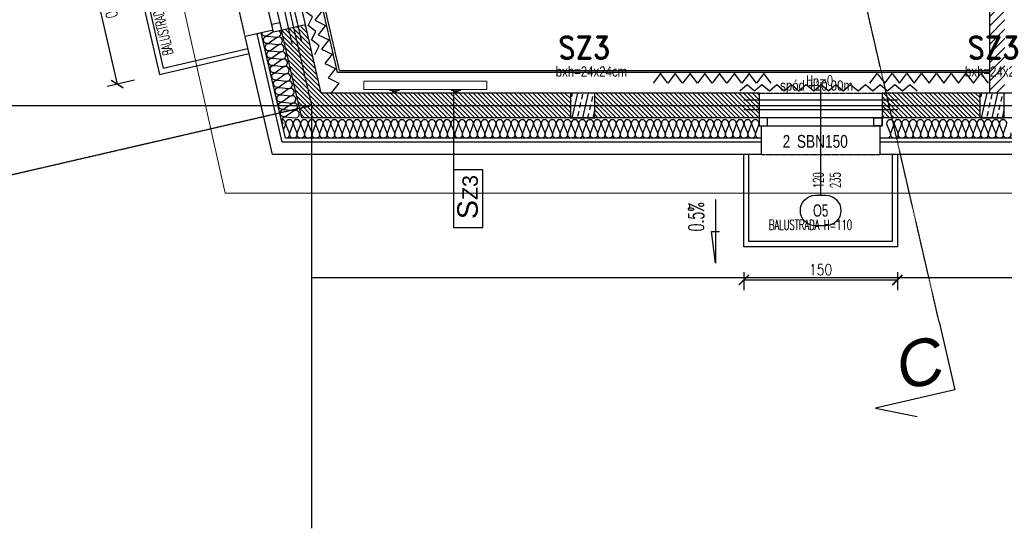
# Model space of a CAD drawing. Header units: millimetres. Extents: x 69081 to 158617, y -37521 to -9534.
# Tile 58 of 256: x 111153 to 112115, y -21687 to -21190. Entities that reach past the tile are written whole.
import ezdxf
from ezdxf.enums import TextEntityAlignment as Align

# ---------------------------------------------------------------- set-up
doc = ezdxf.new("R2010")
doc.units = ezdxf.units.MM
for name, pattern in [('DO', [0.8, 0.6, -0.1, 0, -0.1]), ('DP', [0.5, 0.3, -0.2]), ('KRESKOWA-SREDNIA', [0.2, 0.12, -0.08])]:
    doc.linetypes.add(name, pattern=pattern)
for name, color, linetype in [('0_oświetlenie', 7, 'Continuous'), ('A-----SZ', 8, 'Continuous'), ('A-BUD-MA-MATERIALY', 8, 'Continuous'), ('A-MEB', 8, 'Continuous'), ('A-OSI', 8, 'DO'), ('A-SCI', 7, 'Continuous'), ('AM DRZWI ZEWN', 1, 'Continuous'), ('BA_okn', 7, 'Continuous'), ('BA_okp', 2, 'Continuous'), ('BA_okw', 1, 'DP'), ('BA_sym', 7, 'Continuous'), ('BA_TXG', 3, 'Continuous'), ('BA_txs', 2, 'Continuous'), ('BA_WIC', 1, 'Continuous'), ('BI_szr', 8, 'Continuous'), ('BZ_sym', 7, 'Continuous'), ('BZ_WIC', 1, 'Continuous'), ('JS_OLKA KONSTR', 231, 'Continuous'), ('Nadproża', 5, 'DO'), ('R-----OP', 1, 'Continuous'), ('R-----WY', 1, 'Continuous'), ('słupy', 1, 'Continuous')]:
    doc.layers.add(name, color=color, linetype=linetype)
doc.layers.add('IS_Grzejnik', color=15, linetype='Continuous', lineweight=5)
doc.layers.add('OPIS', color=7, linetype='Continuous', lineweight=25)
doc.layers.get('R-----WY').off()
doc.styles.add('Arial', font='l_10646.ttf')
doc.styles.add('BIKTBG', font='romand.shx', dxfattribs={"width": 0.9})
doc.styles.add('BIKTS', font='bikromsw.shx', dxfattribs={"width": 0.85})
doc.styles.add('ROMANS', font='romans.shx', dxfattribs={"height": 1})
doc.styles.add('SŁAWKA', font='simplex.shx', dxfattribs={"height": 12.5})
doc.styles.add('WYM--ROMANSSHX-08', font='ROMANS.SHX', dxfattribs={"width": 0.8})
doc.dimstyles.new('ROMANSSHX-K5002508105012', dxfattribs={"dimscale": 50, "dimtxt": 0.22, "dimasz": 0.2, "dimexe": 0.2, "dimexo": 0.5, "dimgap": 0.09, "dimtad": 1, "dimdec": 3, "dimrnd": 0.5, "dimdsep": 46, "dimtxsty": 'WYM--ROMANSSHX-08', "dimblk1": 'ARCHTICK', "dimblk2": 'ARCHTICK', "dimsah": 1, "dimcen": 0.1, "dimclrd": 1, "dimclre": 1, "dimclrt": 2, "dimadec": 0, "dimazin": 0, "dimtfac": 1, "dimtdec": 3, "dimtix": 1, "dimtmove": 2, "dimatfit": 3, "dimfxl": 0.5, "dimfxlon": 1, "dimtolj": 1, "dimarcsym": 0})

# ---------------------------------------------------------------- blocks, each defined once
blk = doc.blocks.new('_ARCHTICK')
at = {"color": 0, "linetype": 'ByBlock', "const_width": 0.15}
blk.add_lwpolyline([(-0.5, -0.5), (0.5, 0.5)], dxfattribs=at)
blk = doc.blocks.new('*D3065')
at = {"layer": 'A-SCI', "color": 1, "lineweight": -2, "transparency": 16777216}
for p, q in [((111231.4, -21102.72), (111204.77, -21108.87)), ((111214.52, -21106.62), (111248.26, -21252.77)), ((111265.15, -21248.88), (111238.52, -21255.02))]:
    blk.add_line(p, q, dxfattribs=at)
at = {"layer": 'Defpoints', "color": 0, "lineweight": 5, "transparency": 16777216}
for p in [(111255.76, -21097.1), (111289.51, -21243.25), (111248.26, -21252.77)]:
    blk.add_point(p, dxfattribs=at)
at = {"layer": 'A-SCI', "color": 1, "lineweight": -2, "transparency": 16777216, "xscale": 10, "yscale": 10, "zscale": 10}
for p, rotation in [((111214.52, -21106.62), 102.9999999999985), ((111248.26, -21252.77), 282.9999999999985)]:
    blk.add_blockref('_ARCHTICK', p, dxfattribs=dict(at, rotation=rotation))
at = {"layer": 'A-SCI', "color": 2, "transparency": 16777216, "insert": (111241.13, -21177.45), "char_height": 11, "attachment_point": 5, "rotation": 283, "style": 'WYM--ROMANSSHX-08'}
blk.add_mtext('\\A1;150', dxfattribs=at)
blk = doc.blocks.new('*D3066')
at = {"layer": 'A-SCI', "color": 1, "lineweight": -2, "transparency": 16777216}
for p, q in [((111860.64, -21436.59), (111860.64, -21454.04)), ((112010.64, -21436.59), (112010.64, -21454.04)), ((111860.64, -21444.04), (112010.64, -21444.04))]:
    blk.add_line(p, q, dxfattribs=at)
at = {"layer": 'Defpoints', "color": 0, "lineweight": 5, "transparency": 16777216}
for p in [(111860.64, -21411.59), (112010.64, -21411.59), (112010.64, -21444.04)]:
    blk.add_point(p, dxfattribs=at)
at = {"layer": 'A-SCI', "color": 1, "lineweight": -2, "transparency": 16777216, "xscale": 10, "yscale": 10, "zscale": 10, "rotation": 180}
blk.add_blockref('_ARCHTICK', (111860.64, -21444.04), dxfattribs=at)
at = {"layer": 'A-SCI', "color": 1, "lineweight": -2, "transparency": 16777216, "xscale": 10, "yscale": 10, "zscale": 10}
blk.add_blockref('_ARCHTICK', (112010.64, -21444.04), dxfattribs=at)
at = {"layer": 'A-SCI', "color": 2, "transparency": 16777216, "insert": (111935.64, -21434.04), "char_height": 11, "attachment_point": 5, "style": 'WYM--ROMANSSHX-08'}
blk.add_mtext('\\A1;150', dxfattribs=at)
blk = doc.blocks.new('osie')
at = {"layer": 'A-OSI'}
for p, q in [((16711.32, -41330.41), (17353.6, -44112.43)), ((16795.25, -44241.33), (17353.6, -44112.43)), ((16858.8, -44112.43), (20818.3, -44112.43)), ((17353.6, -44112.43), (17353.6, -44525.44))]:
    blk.add_line(p, q, dxfattribs=at)
blk = doc.blocks.new('symnadpr')
at = {"style": 'BIKTS', "width": 0.8}
blk.add_attdef('SZT_NADPR', text='', height=25, dxfattribs=at).set_placement((-48.7, -11.7), align=Align.RIGHT)
blk.add_attdef('NAZNADPR', (-42.6, -11.7), '', height=25, dxfattribs=at)
blk = doc.blocks.new('A$C04435ce7')
at = {"layer": 'BI_szr'}
h = blk.add_hatch(dxfattribs=at)
h.set_pattern_fill('BIK_ZELBET', color=256, scale=5, angle=32, style=0)
h.set_pattern_definition([(77, (1025.602, 48.061), (-9.7437, 2.2495), []), (77, (1031.599, 51.808), (-9.7437, 2.2495), [5, -3.5])])
h.paths.add_polyline_path([(1007.09, 29.37), (1031.09, 29.37), (1031.09, 53.37), (1007.09, 53.37)])
h = blk.add_hatch(dxfattribs=at)
h.set_pattern_fill('BIK_ZELBET', color=256, scale=5, angle=32, style=0)
h.set_pattern_definition([(77, (1425.602, 48.061), (-9.7437, 2.2495), []), (77, (1431.599, 51.808), (-9.7437, 2.2495), [5, -3.5])])
h.paths.add_polyline_path([(1407.09, 29.37), (1431.09, 29.37), (1431.09, 53.37), (1407.09, 53.37)])
at = {"layer": 'Nadproża', "ltscale": 0.75}
for p, q in [((735.29, 101.55), (701.55, 247.71)), ((744.62, 103.71), (710.88, 249.86)), ((1326.59, 46.57), (1176.59, 46.57)), ((1326.59, 36.99), (1176.59, 36.99))]:
    blk.add_line(p, q, dxfattribs=at)
at = {"layer": 'słupy', "color": 4}
for points in [[(1007.09, 29.37), (1031.09, 29.37), (1031.09, 53.37), (1007.09, 53.37)], [(1407.09, 29.37), (1431.09, 29.37), (1431.09, 53.37), (1407.09, 53.37)]]:
    blk.add_lwpolyline(points, close=True, dxfattribs=at)
at = {"layer": 'BZ_sym'}
ref = blk.add_blockref('symnadpr', (1249.89, 6.25), dxfattribs=dict(at, xscale=0.5, yscale=0.5, zscale=0.5))
ref.add_attrib('naznadpr', 'SBN150', (1228.39, 0), dxfattribs={"height": 12.5, "style": 'BIKTS', "width": 0.8})
ref.add_attrib('szt_nadpr', '2', dxfattribs={"height": 12.5, "style": 'BIKTS', "width": 0.8}).set_placement((1221.94, 0), align=Align.RIGHT)
at = {"layer": 'BA_TXG', "style": 'BIKTBG', "width": 0.9}
for p in [(1020.66, 86.79), (1420.66, 86.79)]:
    blk.add_text('SZ3', height=22, rotation=0, dxfattribs=at).set_placement(p, align=Align.CENTER)
at = {"layer": 'OPIS', "char_height": 10, "style": 'WYM--ROMANSSHX-08'}
for s, insert, width, attachment_point in [('{\\fArial|b0|i0|c238|p34;bxh=24x24cm}', (1062.57, 79.45), 74.0521, 3), ('{\\fArial|b0|i0|c238|p34;bxh=24x24cm}', (1462.57, 79.45), 74.0521, 3), ('{\\fArial|b0|i0|c238|p34;spód +10.00m}', (1212.04, 65.8), 160, 1)]:
    blk.add_mtext(s, dxfattribs=dict(at, insert=insert, width=width, attachment_point=attachment_point))
blk = doc.blocks.new('grzejniki pietro 2')
at = {"layer": 'IS_Grzejnik', "extrusion": (0, 0, -1), "elevation": -289.1}
blk.add_lwpolyline([(-17589.37, -43521.46), (-17469.37, -43521.44), (-17469.37, -43513.44), (-17589.37, -43513.46)], close=True, dxfattribs=at)
at = {"layer": 'IS_Grzejnik', "elevation": 289.1}
for points in [[(17503.87, -43521.44), (17500.54, -43521.44), (17500.54, -43522.84), (17498.2, -43522.84), (17498.2, -43521.44), (17494.87, -43521.44), (17494.87, -43522.44), (17497.2, -43522.44), (17497.2, -43523.84), (17501.54, -43523.84), (17501.54, -43522.44), (17503.87, -43522.44)], [(17563.87, -43521.46), (17560.54, -43521.46), (17560.54, -43522.86), (17558.2, -43522.86), (17558.2, -43521.46), (17554.87, -43521.45), (17554.87, -43522.45), (17557.2, -43522.46), (17557.2, -43523.86), (17561.54, -43523.86), (17561.54, -43522.46), (17563.87, -43522.46)]]:
    blk.add_lwpolyline(points, close=True, dxfattribs=at)
blk = doc.blocks.new('symdrz')
blk.add_lwpolyline([(-10, -30, -1), (-10, 30), (10, 30, -1), (10, -30)], format="xyb", close=True)
at = {"style": 'BIKTS', "width": 0.8}
blk.add_attdef('SZERDRZ', text='', height=25, dxfattribs=at).set_placement((77.1, 8.8), align=Align.CENTER)
blk.add_attdef('SYMDRZ', text='', height=25, dxfattribs=at).set_placement((0, 0), align=Align.MIDDLE)
blk.add_attdef('WYSDRZ', text='', height=25, dxfattribs=at).set_placement((77.1, -9.5), align=Align.TOP_CENTER)
blk = doc.blocks.new('A$C3901f979')
at = {"layer": 'AM DRZWI ZEWN'}
ref = blk.add_blockref('symdrz', (1097.75, 14.85), dxfattribs=dict(at, xscale=0.4950000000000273, yscale=0.4950000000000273, zscale=0.4950000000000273))
ref.add_attrib('Symdrz', 'O5', dxfattribs={"layer": 'BA_sym', "height": 12, "style": 'BIKTS', "width": 0.7}).set_placement((1097.75, 14.85), align=Align.MIDDLE_CENTER)
blk = doc.blocks.new('PRZEKROJE')
at = {"layer": 'R-----OP', "color": 121, "linetype": 'DP'}
blk.add_line((18791.92, -35480.04), (18450.15, -33999.67), dxfattribs=at)
at = {"layer": 'R-----OP', "color": 4}
for p, q in [((18791.92, -35480.04), (18807.26, -35546.49)), ((18807.26, -35546.49), (18729.85, -35564.36)), ((18729.85, -35564.36), (18770.43, -35572.73))]:
    blk.add_line(p, q, dxfattribs=at)
at = {"layer": 'R-----OP', "insert": (18812.29, -35511.47), "char_height": 45, "width": 62.9818, "attachment_point": 6, "rotation": 13, "style": 'SŁAWKA'}
blk.add_mtext('\\pxql;{\\fArial|b0|i1|c238|p34;C}', dxfattribs=at)

msp = doc.modelspace()

# ---------------------------------------------------------------- hatches: boundary and pattern name
at = {"layer": 'A-----SZ'}
h = msp.add_hatch(dxfattribs=at)
h.set_pattern_fill('ANSI31', color=256, scale=2)
h.set_pattern_definition([(45, (77432.36, 11586.2524), (-4.4901281, 4.4901281), [])])
h.paths.add_polyline_path([(111471.1992, -19714.1903), (111466.7002, -19694.7029), (111455.0078, -19697.4023), (111459.5068, -19716.8897), (111502.2475, -19902.02), (111556.8122, -19889.4228), (111554.1128, -19877.7303), (111511.2405, -19887.6282)])
h.paths.add_polyline_path([(111908.6415, -20600.5941), (111739.3228, -20600.5941), (111708.7721, -20612.5941), (111908.6415, -20612.5941)])
h.paths.add_polyline_path([(111920.6415, -20560.5941), (111908.6415, -20561.5038), (111908.6415, -20688.5941), (111920.6415, -20688.5941)])
h.paths.add_polyline_path([(111920.6415, -20791.5941), (111908.6415, -20791.5941), (111908.6415, -20869.395), (111920.6415, -20878.9403)])
h.paths.add_polyline_path([(112115.6415, -20560.5941), (112100.6415, -20560.5941), (112100.6415, -21261.5941), (112115.6415, -21261.5941)])
h.paths.add_polyline_path([(112297.6415, -20560.5941), (112285.6415, -20560.5941), (112285.6415, -20678.5941), (112297.6415, -20678.5941)])
h.paths.add_polyline_path([(112409.6415, -20560.5941), (112397.6415, -20560.5941), (112397.6415, -20660.5941), (112445.6415, -20660.5941), (112445.6415, -20648.5941), (112409.6415, -20648.5941)])
h.paths.add_polyline_path([(112508.6415, -20560.5941), (112496.6415, -20560.5941), (112496.6415, -20648.5941), (112460.6415, -20648.5941), (112460.6415, -20660.5941), (112508.6415, -20660.5941)])
h.paths.add_polyline_path([(112460.6415, -20648.5941), (112445.6415, -20648.5941), (112445.6415, -21261.5941), (112460.6415, -21261.5941)])
h.paths.add_polyline_path([(112445.6415, -20800.5941), (112297.6415, -20800.5941), (112297.6415, -20781.5941), (112285.6415, -20781.5941), (112285.6415, -20812.5941), (112445.6415, -20812.5941)])
h.paths.add_polyline_path([(112620.6415, -20781.5941), (112608.6415, -20781.5941), (112608.6415, -20800.5941), (112460.6415, -20800.5941), (112460.6415, -20812.5941), (112620.6415, -20812.5941)])
h.paths.add_polyline_path([(112620.6415, -20560.5941), (112608.6415, -20560.5941), (112608.6415, -20678.5941), (112620.6415, -20678.5941)])
h.paths.add_polyline_path([(112805.6415, -20560.5941), (112790.6415, -20560.5941), (112790.6415, -21261.5941), (112805.6415, -21261.5941)])
h.paths.add_polyline_path([(112987.6415, -20560.5941), (112975.6415, -20560.5941), (112975.6415, -20678.5941), (112987.6415, -20678.5941)])
h.paths.add_polyline_path([(112987.6415, -20779.5941), (112975.6415, -20779.5941), (112975.6415, -20812.5941), (113135.6415, -20812.5941), (113135.6415, -20800.5941), (112987.6415, -20800.5941)])
h.paths.add_polyline_path([(113099.6415, -20560.5941), (113087.6415, -20560.5941), (113087.6415, -20660.5941), (113135.6415, -20660.5941), (113135.6415, -20648.5941), (113099.6415, -20648.5941)])
h.paths.add_polyline_path([(113150.6415, -20648.5941), (113135.6415, -20648.5941), (113135.6415, -21261.5941), (113150.6415, -21261.5941)])
h.paths.add_polyline_path([(113198.6415, -20560.5941), (113186.6415, -20560.5941), (113186.6415, -20648.5941), (113150.6415, -20648.5941), (113150.6415, -20660.5941), (113198.6415, -20660.5941)])
h.paths.add_polyline_path([(113310.6415, -20560.5941), (113298.6415, -20560.5941), (113298.6415, -20678.5941), (113310.6415, -20678.5941)])
h.paths.add_polyline_path([(113310.6415, -20779.5941), (113298.6415, -20779.5941), (113298.6415, -20800.5941), (113150.6415, -20800.5941), (113150.6415, -20812.5941), (113310.6415, -20812.5941)])
h.paths.add_polyline_path([(113495.6415, -20560.5941), (113480.6415, -20560.5941), (113480.6415, -21261.5941), (113495.6415, -21261.5941)])
h.paths.add_polyline_path([(113840.6415, -20560.5941), (113825.6415, -20560.5941), (113825.6415, -21261.5941), (113840.6415, -21261.5941)])
h.paths.add_polyline_path([(113825.6415, -20648.5941), (113789.6415, -20648.5941), (113789.6415, -20560.5941), (113777.6415, -20560.5941), (113777.6415, -20660.5941), (113825.6415, -20660.5941)])
h.paths.add_polyline_path([(113677.6415, -20560.5941), (113665.6415, -20560.5941), (113665.6415, -20678.5941), (113677.6415, -20678.5941)])
h.paths.add_polyline_path([(113677.6415, -20781.5941), (113665.6415, -20781.5941), (113665.6415, -20812.5941), (113825.6415, -20812.5941), (113825.6415, -20800.5941), (113677.6415, -20800.5941)])
h.paths.add_polyline_path([(114226.1415, -20560.5941), (114214.1415, -20560.5941), (114214.1415, -20688.5941), (114226.1415, -20688.5941)])
h.paths.add_polyline_path([(114237.1415, -20346.5941), (114217.1415, -20346.5941), (114217.1415, -20358.5941), (114225.1415, -20358.5941), (114225.1415, -20536.5941), (114237.1415, -20536.5941)])
h.paths.add_polyline_path([(114114.1415, -20346.5941), (114020.1415, -20346.5941), (114020.1415, -20358.5941), (114114.1415, -20358.5941)])
h = msp.add_hatch(dxfattribs=at)
h.set_pattern_fill('ANSI31', color=256, angle=270.0000002)
h.set_pattern_definition([(315, (131483.0378, 8390.9974), (2.24506402, 2.24506404), [])])
h.paths.add_polyline_path([(111691.1814, -21261.5849), (111691.1814, -21285.5849), (111428.6361, -21285.5849), (111408.9427, -21200.2834), (111432.4958, -21195.6129), (111447.7266, -21261.5849)])
h = msp.add_hatch(dxfattribs=at)
h.set_pattern_fill('ANSI31', color=256, angle=270.0000002)
h.set_pattern_definition([(315, (131769.583, 8390.9974), (2.24506402, 2.24506404), [])])
h.paths.add_polyline_path([(111875.6814, -21261.5849), (111875.6814, -21285.5849), (111715.1814, -21285.5849), (111715.1814, -21261.5849)])
h = msp.add_hatch(dxfattribs=at)
h.set_pattern_fill('ANSI31', color=256, angle=270.0000002)
h.set_pattern_definition([(315, (132050.083, 8390.9974), (2.24506402, 2.24506404), [])])
h.paths.add_polyline_path([(112091.1814, -21261.5849), (112091.1814, -21285.5849), (111995.6814, -21285.5849), (111995.6814, -21261.5849)])

# ---------------------------------------------------------------- linework, layer by layer
at = {"layer": '0_oświetlenie', "color": 7, "lineweight": 5, "elevation": 1}
msp.add_lwpolyline([(111353.9326, -21359.284), (114660.1136, -21359.284), (114644.1136, -18638.284), (113105.1136, -18638.284), (113105.1136, -19854.284), (112602.3789, -19854.284), (112319.9319, -18630.8715), (110820.3763, -18977.0712), (111353.9326, -21359.284)], dxfattribs=at)
at = {"layer": 'A-BUD-MA-MATERIALY'}
for points in [[(111400.9362, -21201.3485), (111395.3699, -21205.356, -0.5810414), (111389.5677, -21202.7039)], [(111410.7479, -21291.0984, -0.75878438), (111413.528, -21284.5958), (111422.0843, -21285.7268, 1.47258809), (111420.4202, -21279.1072), (111413.5402, -21284.0604, -1.47258809), (111411.8761, -21277.4408), (111420.4324, -21278.5718, 1.47258809), (111418.7683, -21271.9522), (111411.8884, -21276.9055, -1.47258809), (111410.2243, -21270.2859), (111418.7806, -21271.4169, 1.47258809), (111417.1165, -21264.7973), (111410.2365, -21269.7505, -1.47258809), (111408.5724, -21263.1309), (111417.1287, -21264.2619, 1.47258809), (111415.4646, -21257.6423), (111408.5847, -21262.5956, -1.47258809), (111406.9206, -21255.976), (111415.4769, -21257.107, 1.47258809), (111413.8128, -21250.4874), (111406.9328, -21255.4406, -1.47258809), (111405.2687, -21248.821), (111413.825, -21249.952, 1.47258809), (111412.1609, -21243.3324), (111405.281, -21248.2857, -1.47258809), (111403.6169, -21241.6661), (111412.1732, -21242.7971, 1.47258809), (111410.5091, -21236.1775), (111403.6291, -21241.1307, -1.47258809), (111401.965, -21234.5111), (111410.5213, -21235.6421, 1.47258809), (111408.8572, -21229.0225), (111401.9773, -21233.9758, -1.47258809), (111400.3132, -21227.3562), (111408.8695, -21228.4872, 1.47258809), (111407.2054, -21221.8676), (111400.3254, -21226.8208, -1.47258809), (111398.6613, -21220.2012), (111407.2176, -21221.3322, 1.47258809), (111405.5535, -21214.7126), (111398.6736, -21219.6659, -1.47258809), (111397.0095, -21213.0463), (111405.5658, -21214.1773, 1.47258809), (111403.9017, -21207.5577), (111397.0218, -21212.5109, -1.47258809), (111395.3576, -21205.8914), (111403.9139, -21207.0223, 0.72302491), (111406.9482, -21200.7439, 0.72302491)], [(111410.7958, -21297.4003), (111412.6113, -21292.5523, 0.57961444), (111408.5442, -21287.6474)], [(111537.8565, -21305.5941, -0.52350852), (111534.4181, -21300.6349), (111537.4448, -21292.5523, 1.47258809), (111530.6206, -21292.6847), (111533.8992, -21300.5026, -1.47258809), (111527.0749, -21300.6349), (111530.1017, -21292.5523, 1.47258809), (111523.2774, -21292.6847), (111526.5561, -21300.5026, -1.47258809), (111519.7318, -21300.6349), (111522.7585, -21292.5523, 1.47258809), (111515.9343, -21292.6847), (111519.2129, -21300.5026, -1.47258809), (111512.3886, -21300.6349), (111515.4154, -21292.5523, 1.47258809), (111508.5911, -21292.6847), (111511.8698, -21300.5026, -1.47258809), (111505.0455, -21300.6349), (111508.0722, -21292.5523, 1.47258809), (111501.248, -21292.6847), (111504.5266, -21300.5026, -1.47258809), (111497.7023, -21300.6349), (111500.7291, -21292.5523, 1.47258809), (111493.9048, -21292.6847), (111497.1835, -21300.5026, -1.47258809), (111490.3592, -21300.6349), (111493.3859, -21292.5523, 1.47258809), (111486.5617, -21292.6847), (111489.8403, -21300.5026, -1.47258809), (111483.016, -21300.6349), (111486.0428, -21292.5523, 1.47258809), (111479.2185, -21292.6847), (111482.4972, -21300.5026, -1.47258809), (111475.6729, -21300.6349), (111478.6996, -21292.5523, 1.47258809), (111471.8754, -21292.6847), (111475.154, -21300.5026, -1.47258809), (111468.3297, -21300.6349), (111471.3565, -21292.5523, 1.47258809), (111464.5322, -21292.6847), (111467.8109, -21300.5026, -1.47258809), (111460.9866, -21300.6349), (111464.0133, -21292.5523, 1.47258809), (111457.1891, -21292.6847), (111460.4677, -21300.5026, -1.47258809), (111453.6434, -21300.6349), (111456.6702, -21292.5523, 1.47258809), (111449.8459, -21292.6847), (111453.1246, -21300.5026, -1.47258809), (111446.3003, -21300.6349), (111449.327, -21292.5523, 1.47258809), (111442.5028, -21292.6847), (111445.7814, -21300.5026, -1.47258809), (111438.9571, -21300.6349), (111441.9839, -21292.5523, 1.47258809), (111435.1596, -21292.6847), (111438.4382, -21300.5026, -1.47258809), (111431.614, -21300.6349), (111434.6407, -21292.5523, 1.47258809), (111427.8164, -21292.6847), (111431.0951, -21300.5026, -1.47258809), (111424.2708, -21300.6349), (111427.2976, -21292.5523, 1.47258809), (111420.4733, -21292.6847), (111423.7519, -21300.5026, -1.47258809), (111416.9277, -21300.6349), (111419.9544, -21292.5523, 1.47258809), (111413.1301, -21292.6847), (111416.4088, -21300.5026, -0.56606133), (111412.6839, -21305.5784, -0.56606133)], [(111706.749, -21305.5941, -0.52350852), (111703.3106, -21300.6349), (111706.3373, -21292.5523, 1.47258809), (111699.5131, -21292.6847), (111702.7917, -21300.5026, -1.47258809), (111695.9674, -21300.6349), (111698.9942, -21292.5523, 1.47258809), (111692.1699, -21292.6847), (111695.4486, -21300.5026, -1.47258809), (111688.6243, -21300.6349), (111691.651, -21292.5523, 1.47258809), (111684.8268, -21292.6847), (111688.1054, -21300.5026, -1.47258809), (111681.2811, -21300.6349), (111684.3079, -21292.5523, 1.47258809), (111677.4836, -21292.6847), (111680.7623, -21300.5026, -1.47258809), (111673.938, -21300.6349), (111676.9647, -21292.5523, 1.47258809), (111670.1405, -21292.6847), (111673.4191, -21300.5026, -1.47258809), (111666.5948, -21300.6349), (111669.6216, -21292.5523, 1.47258809), (111662.7973, -21292.6847), (111666.076, -21300.5026, -1.47258809), (111659.2517, -21300.6349), (111662.2784, -21292.5523, 1.47258809), (111655.4542, -21292.6847), (111658.7328, -21300.5026, -1.47258809), (111651.9085, -21300.6349), (111654.9353, -21292.5523, 1.47258809), (111648.111, -21292.6847), (111651.3896, -21300.5026, -1.47258809), (111644.5654, -21300.6349), (111647.5921, -21292.5523, 1.47258809), (111640.7678, -21292.6847), (111644.0465, -21300.5026, -1.47258809), (111637.2222, -21300.6349), (111640.249, -21292.5523, 1.47258809), (111633.4247, -21292.6847), (111636.7033, -21300.5026, -1.47258809), (111629.8791, -21300.6349), (111632.9058, -21292.5523, 1.47258809), (111626.0815, -21292.6847), (111629.3602, -21300.5026, -1.47258809), (111622.5359, -21300.6349), (111625.5627, -21292.5523, 1.47258809), (111618.7384, -21292.6847), (111622.017, -21300.5026, -1.47258809), (111615.1928, -21300.6349), (111618.2195, -21292.5523, 1.47258809), (111611.3952, -21292.6847), (111614.6739, -21300.5026, -1.47258809), (111607.8496, -21300.6349), (111610.8764, -21292.5523, 1.47258809), (111604.0521, -21292.6847), (111607.3307, -21300.5026, -1.47258809), (111600.5065, -21300.6349), (111603.5332, -21292.5523, 1.47258809), (111596.7089, -21292.6847), (111599.9876, -21300.5026, -1.47258809), (111593.1633, -21300.6349), (111596.1901, -21292.5523, 1.47258809), (111589.3658, -21292.6847), (111592.6444, -21300.5026, -1.47258809), (111585.8202, -21300.6349), (111588.8469, -21292.5523, 1.47258809), (111582.0226, -21292.6847), (111585.3013, -21300.5026, -1.47258809), (111578.477, -21300.6349), (111581.5038, -21292.5523, 1.47258809), (111574.6795, -21292.6847), (111577.9581, -21300.5026, -1.47258809), (111571.1339, -21300.6349), (111574.1606, -21292.5523, 1.47258809), (111567.3363, -21292.6847), (111570.615, -21300.5026, -1.47258809), (111563.7907, -21300.6349), (111566.8174, -21292.5523, 1.47258809), (111559.9932, -21292.6847), (111563.2718, -21300.5026, -1.47258809), (111556.4476, -21300.6349), (111559.4743, -21292.5523, 1.47258809), (111552.65, -21292.6847), (111555.9287, -21300.5026, -1.47258809), (111549.1044, -21300.6349), (111552.1311, -21292.5523, 1.47258809), (111545.3069, -21292.6847), (111548.5855, -21300.5026, -1.47258809), (111541.7613, -21300.6349), (111544.788, -21292.5523, 1.47258809), (111537.9637, -21292.6847), (111541.2424, -21300.5026, -1.47258809), (111534.4181, -21300.6349), (111537.4448, -21292.5523, 1.47258809), (111530.6206, -21292.6847), (111533.8992, -21300.5026, -0.55167917), (111530.3349, -21305.5898)], [(111875.6415, -21305.5941, -0.52350852), (111872.2031, -21300.6349), (111875.2298, -21292.5523, 1.47258809), (111868.4056, -21292.6847), (111871.6842, -21300.5026, -1.47258809), (111864.8599, -21300.6349), (111867.8867, -21292.5523, 1.47258809), (111861.0624, -21292.6847), (111864.341, -21300.5026, -1.47258809), (111857.5168, -21300.6349), (111860.5435, -21292.5523, 1.47258809), (111853.7192, -21292.6847), (111856.9979, -21300.5026, -1.47258809), (111850.1736, -21300.6349), (111853.2004, -21292.5523, 1.47258809), (111846.3761, -21292.6847), (111849.6547, -21300.5026, -1.47258809), (111842.8305, -21300.6349), (111845.8572, -21292.5523, 1.47258809), (111839.0329, -21292.6847), (111842.3116, -21300.5026, -1.47258809), (111835.4873, -21300.6349), (111838.5141, -21292.5523, 1.47258809), (111831.6898, -21292.6847), (111834.9684, -21300.5026, -1.47258809), (111828.1442, -21300.6349), (111831.1709, -21292.5523, 1.47258809), (111824.3466, -21292.6847), (111827.6253, -21300.5026, -1.47258809), (111820.801, -21300.6349), (111823.8278, -21292.5523, 1.47258809), (111817.0035, -21292.6847), (111820.2821, -21300.5026, -1.47258809), (111813.4579, -21300.6349), (111816.4846, -21292.5523, 1.47258809), (111809.6603, -21292.6847), (111812.939, -21300.5026, -1.47258809), (111806.1147, -21300.6349), (111809.1415, -21292.5523, 1.47258809), (111802.3172, -21292.6847), (111805.5958, -21300.5026, -1.47258809), (111798.7716, -21300.6349), (111801.7983, -21292.5523, 1.47258809), (111794.974, -21292.6847), (111798.2527, -21300.5026, -1.47258809), (111791.4284, -21300.6349), (111794.4552, -21292.5523, 1.47258809), (111787.6309, -21292.6847), (111790.9095, -21300.5026, -1.47258809), (111784.0853, -21300.6349), (111787.112, -21292.5523, 1.47258809), (111780.2877, -21292.6847), (111783.5664, -21300.5026, -1.47258809), (111776.7421, -21300.6349), (111779.7688, -21292.5523, 1.47258809), (111772.9446, -21292.6847), (111776.2232, -21300.5026, -1.47258809), (111769.399, -21300.6349), (111772.4257, -21292.5523, 1.47258809), (111765.6014, -21292.6847), (111768.8801, -21300.5026, -1.47258809), (111762.0558, -21300.6349), (111765.0825, -21292.5523, 1.47258809), (111758.2583, -21292.6847), (111761.5369, -21300.5026, -1.47258809), (111754.7127, -21300.6349), (111757.7394, -21292.5523, 1.47258809), (111750.9151, -21292.6847), (111754.1938, -21300.5026, -1.47258809), (111747.3695, -21300.6349), (111750.3962, -21292.5523, 1.47258809), (111743.572, -21292.6847), (111746.8506, -21300.5026, -1.47258809), (111740.0264, -21300.6349), (111743.0531, -21292.5523, 1.47258809), (111736.2288, -21292.6847), (111739.5075, -21300.5026, -1.47258809), (111732.6832, -21300.6349), (111735.7099, -21292.5523, 1.47258809), (111728.8857, -21292.6847), (111732.1643, -21300.5026, -1.47258809), (111725.34, -21300.6349), (111728.3668, -21292.5523, 1.47258809), (111721.5425, -21292.6847), (111724.8212, -21300.5026, -1.47258809), (111717.9969, -21300.6349), (111721.0236, -21292.5523, 1.47258809), (111714.1994, -21292.6847), (111717.478, -21300.5026, -1.47258809), (111710.6537, -21300.6349), (111713.6805, -21292.5523, 1.47258809), (111706.8562, -21292.6847), (111710.1349, -21300.5026, -1.47258809), (111703.3106, -21300.6349), (111706.3373, -21292.5523, 1.47258809), (111699.5131, -21292.6847), (111702.7917, -21300.5026, -0.55167917), (111699.2274, -21305.5898)], [(112121.2232, -21300.5026, -1.47258809), (112114.399, -21300.6349), (112117.4257, -21292.5523, 1.47258809), (112110.6014, -21292.6847), (112113.8801, -21300.5026, -1.47258809), (112107.0558, -21300.6349), (112110.0825, -21292.5523, 1.47258809), (112103.2583, -21292.6847), (112106.5369, -21300.5026, -1.47258809), (112099.7127, -21300.6349), (112102.7394, -21292.5523, 1.47258809), (112095.9151, -21292.6847), (112099.1938, -21300.5026, -1.47258809), (112092.3695, -21300.6349), (112095.3962, -21292.5523, 1.47258809), (112088.572, -21292.6847), (112091.8506, -21300.5026, -1.47258809), (112085.0264, -21300.6349), (112088.0531, -21292.5523, 1.47258809), (112081.2288, -21292.6847), (112084.5075, -21300.5026, -1.47258809), (112077.6832, -21300.6349), (112080.7099, -21292.5523, 1.47258809), (112073.8857, -21292.6847), (112077.1643, -21300.5026, -1.47258809), (112070.34, -21300.6349), (112073.3668, -21292.5523, 1.47258809), (112066.5425, -21292.6847), (112069.8212, -21300.5026, -1.47258809), (112062.9969, -21300.6349), (112066.0236, -21292.5523, 1.47258809), (112059.1994, -21292.6847), (112062.478, -21300.5026, -1.47258809), (112055.6537, -21300.6349), (112058.6805, -21292.5523, 1.47258809), (112051.8562, -21292.6847), (112055.1349, -21300.5026, -1.47258809), (112048.3106, -21300.6349), (112051.3373, -21292.5523, 1.47258809), (112044.5131, -21292.6847), (112047.7917, -21300.5026, -1.47258809), (112040.9674, -21300.6349), (112043.9942, -21292.5523, 1.47258809), (112037.1699, -21292.6847), (112040.4486, -21300.5026, -1.47258809), (112033.6243, -21300.6349), (112036.651, -21292.5523, 1.47258809), (112029.8268, -21292.6847), (112033.1054, -21300.5026, -1.47258809), (112026.2811, -21300.6349), (112029.3079, -21292.5523, 1.47258809), (112022.4836, -21292.6847), (112025.7623, -21300.5026, -1.47258809), (112018.938, -21300.6349), (112021.9647, -21292.5523, 1.47258809), (112015.1405, -21292.6847), (112018.4191, -21300.5026, -1.47258809), (112011.5948, -21300.6349), (112014.6216, -21292.5523, 1.47258809), (112007.7973, -21292.6847), (112011.076, -21300.5026, -1.47258809), (112004.2517, -21300.6349), (112007.2784, -21292.5523, 1.47258809), (112000.4542, -21292.6847), (112003.7328, -21300.5026, -0.55167917), (112000.1685, -21305.5898)], [(112121.2232, -21300.5026, -1.47258809), (112114.399, -21300.6349), (112117.4257, -21292.5523, 1.47258809), (112110.6014, -21292.6847), (112113.8801, -21300.5026, -1.47258809), (112107.0558, -21300.6349), (112110.0825, -21292.5523, 1.47258809), (112103.2583, -21292.6847), (112106.5369, -21300.5026, -1.47258809), (112099.7127, -21300.6349), (112102.7394, -21292.5523, 1.47258809), (112095.9151, -21292.6847), (112099.1938, -21300.5026, -1.47258809), (112092.3695, -21300.6349), (112095.3962, -21292.5523, 1.47258809), (112088.572, -21292.6847), (112091.8506, -21300.5026, -1.47258809), (112085.0264, -21300.6349), (112088.0531, -21292.5523, 1.47258809), (112081.2288, -21292.6847), (112084.5075, -21300.5026, -1.47258809), (112077.6832, -21300.6349), (112080.7099, -21292.5523, 1.47258809), (112073.8857, -21292.6847), (112077.1643, -21300.5026, -1.47258809), (112070.34, -21300.6349), (112073.3668, -21292.5523, 1.47258809), (112066.5425, -21292.6847), (112069.8212, -21300.5026, -1.47258809), (112062.9969, -21300.6349), (112066.0236, -21292.5523, 1.47258809), (112059.1994, -21292.6847), (112062.478, -21300.5026, -1.47258809), (112055.6537, -21300.6349), (112058.6805, -21292.5523, 1.47258809), (112051.8562, -21292.6847), (112055.1349, -21300.5026, -1.47258809), (112048.3106, -21300.6349), (112051.3373, -21292.5523, 1.47258809), (112044.5131, -21292.6847), (112047.7917, -21300.5026, -0.55167917), (112044.2274, -21305.5898)]]:
    msp.add_lwpolyline(points, format="xyb", dxfattribs=at)
at = {"layer": 'A-MEB', "linetype": 'KRESKOWA-SREDNIA'}
msp.add_lwpolyline([(111409.1836, -20997.0196), (111465.1863, -21239.5941), (112100.6415, -21239.5941), (112100.6415, -21241.5941), (111463.5954, -21241.5941), (111407.2348, -20997.4695)], dxfattribs=at)
at = {"layer": 'A-MEB'}
for points in [[(111438.0952, -21176.4051), (111448.7186, -21181.3632), (111441.3439, -21190.4765)], [(111434.7688, -21195.6221), (111439.2204, -21187.1837), (111431.5201, -21181.5508)], [(111438.0174, -21209.6934), (111442.469, -21201.255), (111434.7688, -21195.6221)], [(111441.3439, -21190.4765), (111451.9672, -21195.4345), (111444.5925, -21204.5478)], [(111444.5925, -21204.5478), (111455.2158, -21209.5059), (111447.8411, -21218.6192)], [(111441.266, -21223.7648), (111445.7176, -21215.3264), (111438.0174, -21209.6934)], [(111447.8411, -21218.6192), (111458.4645, -21223.5772), (111451.0897, -21232.6905)], [(111451.0897, -21232.6905), (111461.7131, -21237.6486), (111454.3384, -21246.7618)], [(111786.3791, -21251.7764), (111779.1584, -21242.5406), (111771.9376, -21251.7764)], [(111800.8206, -21251.7764), (111793.5998, -21242.5406), (111786.3791, -21251.7764)], [(111815.2621, -21251.7764), (111808.0413, -21242.5406), (111800.8206, -21251.7764)], [(111829.7035, -21251.7764), (111822.4828, -21242.5406), (111815.2621, -21251.7764)], [(111844.145, -21251.7764), (111836.9243, -21242.5406), (111829.7035, -21251.7764)], [(111858.5865, -21251.7764), (111851.3658, -21242.5406), (111844.145, -21251.7764)], [(111873.028, -21251.7764), (111865.8072, -21242.5406), (111858.5865, -21251.7764)], [(111887.4695, -21251.7764), (111880.2487, -21242.5406), (111873.028, -21251.7764)], [(111983.8135, -21251.7764), (111991.0342, -21242.5406), (111998.255, -21251.7764)], [(111998.255, -21251.7764), (112005.4757, -21242.5406), (112012.6965, -21251.7764)], [(112012.6965, -21251.7764), (112019.9172, -21242.5406), (112027.1379, -21251.7764)], [(112027.1379, -21251.7764), (112034.3587, -21242.5406), (112041.5794, -21251.7764)], [(112041.5794, -21251.7764), (112048.8002, -21242.5406), (112056.0209, -21251.7764)], [(112056.0209, -21251.7764), (112063.2416, -21242.5406), (112070.4624, -21251.7764)], [(112070.4624, -21251.7764), (112077.6831, -21242.5406), (112084.9038, -21251.7764)], [(112084.9038, -21251.7764), (112092.1246, -21242.5406), (112099.3453, -21251.7764)], [(111454.3384, -21246.7618), (111464.9617, -21251.7199), (111457.587, -21260.8332)], [(111856.6998, -21259.3405), (111863.9205, -21253.1047), (111871.1413, -21259.3405)], [(111871.1413, -21259.3405), (111878.362, -21253.1047), (111885.5828, -21259.3405)], [(111885.5828, -21259.3405), (111892.8035, -21253.1047), (111900.0242, -21259.3405)], [(111900.0242, -21259.3405), (111907.245, -21253.1047), (111914.4657, -21259.3405)], [(111914.4657, -21259.3405), (111921.6865, -21253.1047), (111928.9072, -21259.3405)], [(111928.9072, -21259.3405), (111936.1279, -21253.1047), (111943.3487, -21259.3405)], [(111943.3487, -21259.3405), (111950.5694, -21253.1047), (111957.7902, -21259.3405)], [(111957.7902, -21259.3405), (111965.0109, -21253.1047), (111972.2316, -21259.3405)], [(111972.2316, -21259.3405), (111979.4524, -21253.1047), (111986.6731, -21259.3405)], [(111986.6731, -21259.3405), (111993.8938, -21253.1047), (112001.1146, -21259.3405)], [(112001.1146, -21259.3405), (112008.3353, -21253.1047), (112015.5561, -21259.3405)], [(112015.5561, -21259.3405), (112022.7768, -21253.1047), (112029.9975, -21259.3405)]]:
    msp.add_lwpolyline(points, dxfattribs=at)
at = {"layer": 'A-SCI', "color": 5}
msp.add_line((112100.6415, -20560.5941), (112100.6415, -21261.5941), dxfattribs=at)
at = {"layer": 'A-SCI', "color": 4}
for p, q in [((111432.2877, -21194.8938), (111401.1079, -21202.0923)), ((111875.6415, -21261.5941), (111875.6415, -21293.5941)), ((111995.6415, -21261.5941), (111995.6415, -21293.5941))]:
    msp.add_line(p, q, dxfattribs=at)
for points in [[(111875.6415, -21261.5941), (111447.6867, -21261.5941), (111432.2877, -21194.8938)], [(111401.1079, -21202.0923), (111400.658, -21200.1435), (111373.3756, -21206.4421)], [(111877.6415, -21321.5941), (111399.9606, -21321.5941), (111373.3756, -21206.4421)], [(111875.6415, -21285.5941), (111428.5962, -21285.5941), (111408.9029, -21200.2926)], [(112220.6415, -21261.5941), (111995.6415, -21261.5941)], [(112220.6415, -21285.5941), (111995.6415, -21285.5941)], [(111875.6415, -21293.5941), (111877.6415, -21293.5941), (111877.6415, -21321.5941)], [(111995.6415, -21293.5941), (111993.6415, -21293.5941), (111993.6415, -21321.5941)], [(112222.6415, -21321.5941), (111993.6415, -21321.5941)]]:
    msp.add_lwpolyline(points, dxfattribs=at)
at = {"layer": 'BA_okn'}
for points in [[(111401.1079, -21202.0923), (111374.1138, -21085.1678), (111381.9087, -21083.3682), (111408.9029, -21200.2926)], [(111401.1079, -21202.0923), (111399.3083, -21194.2973), (111407.1032, -21192.4977), (111408.9029, -21200.2926)], [(111875.6415, -21293.5941), (111995.6415, -21293.5941), (111995.6415, -21285.5941), (111875.6415, -21285.5941)], [(111875.6415, -21293.5941), (111883.6415, -21293.5941), (111883.6415, -21285.5941), (111875.6415, -21285.5941)], [(111995.6415, -21293.5941), (111987.6415, -21293.5941), (111987.6415, -21285.5941), (111995.6415, -21285.5941)]]:
    msp.add_lwpolyline(points, close=True, dxfattribs=at)
at = {"layer": 'BA_okp'}
for points in [[(111343.4571, -21076.8509), (111255.7638, -21097.0965), (111289.5065, -21243.252), (111377.1998, -21223.0064)], [(111344.5819, -21081.7228), (111261.7604, -21100.8436), (111293.2536, -21237.2554), (111376.075, -21218.1346)], [(111438.1415, -21321.5941), (111438.1415, -21441.5941), (112388.1415, -21441.5941), (112388.1415, -21321.5941)], [(112010.6415, -21321.5941), (112010.6415, -21411.5941), (111860.6415, -21411.5941), (111860.6415, -21321.5941)], [(112005.6415, -21321.5941), (112005.6415, -21406.5941), (111865.6415, -21406.5941), (111865.6415, -21321.5941)]]:
    msp.add_lwpolyline(points, dxfattribs=at)
at = {"layer": 'BA_okw'}
for p, q in [((111432.2877, -21194.8938), (111405.2936, -21077.9694)), ((111373.3756, -21206.4421), (111347.2813, -21093.4152)), ((111875.6415, -21261.5941), (111995.6415, -21261.5941)), ((111877.6415, -21321.5941), (111993.6415, -21321.5941))]:
    msp.add_line(p, q, dxfattribs=at)
at = {"layer": 'BA_WIC'}
for p, q in [((111935.6415, -21252.5941), (111935.6415, -21361.4009)), ((111576.8102, -21259.3968), (111576.8102, -21336.5491))]:
    msp.add_line(p, q, dxfattribs=at)
msp.add_lwpolyline([(111605.6281, -21392.7276), (111605.6281, -21336.5491), (111576.8102, -21336.5491), (111576.8102, -21392.7276)], close=True, dxfattribs=at)
at = {"layer": 'BZ_WIC'}
for points in [[(111877.6415, -21309.5941), (111409.5058, -21309.5941), (111385.0681, -21203.7427)], [(111877.6415, -21305.5941), (111412.6875, -21305.5941), (111388.9656, -21202.8429)], [(112222.6415, -21305.5941), (111993.6415, -21305.5941)], [(112222.6415, -21309.5941), (111993.6415, -21309.5941)]]:
    msp.add_lwpolyline(points, dxfattribs=at)
at = {"layer": 'R-----OP', "color": 7}
msp.add_lwpolyline([(111832.9372, -21365.3244), (111832.9372, -21427.8244), (111829.1872, -21396.5744), (111836.6872, -21396.5744)], dxfattribs=at)

# ---------------------------------------------------------------- block references
at = {"layer": 'A-SCI', "color": 4}
msp.add_blockref('osie', (94084.5456, 22838.835), dxfattribs=at)
at = {"layer": 'AM DRZWI ZEWN'}
msp.add_blockref('A$C3901f979', (110837.8965, -21391.1009), dxfattribs=at)
at = {"layer": 'IS_Grzejnik'}
msp.add_blockref('grzejniki pietro 2', (94019.9764, 22263.4019, -289.1), dxfattribs=at)
at = {"layer": 'JS_OLKA KONSTR'}
msp.add_blockref('A$C04435ce7', (110684.0499, -21314.9635), dxfattribs=at)
at = {"layer": 'R-----WY'}
msp.add_blockref('PRZEKROJE', (93259.4635, 13995.1786), dxfattribs=at)

# ---------------------------------------------------------------- texts
at = {"layer": 'BA_txs', "insert": (111954.9827, -21354.3255), "char_height": 10, "width": 211.406726, "attachment_point": 7, "rotation": 90, "style": 'ROMANS'}
msp.add_mtext('\\pxse0.96;{\\W0.6;\\C1;120\\P235}', dxfattribs=at)
at = {"layer": 'R-----OP', "attachment_point": 1}
for s, insert, char_height, width, rotation, style in [('\\pxql;{\\W0.6;BALUSTRADA H=110}', (111293.3216, -21225.6206), 10, 237.48282, 103, 'ROMANS'), ('\\pxql;{\\fArial|b0|i0|c238|p34;\\H1.6x;S\\H0.75x;Z3}', (111580.6322, -21384.6683), 12.5, 45.544203, 90, 'Arial'), ('{\\W0.6;\\C2;0.5%}', (111806.4666, -21396.6672), 15, 37.088784, 90, 'ROMANS')]:
    msp.add_mtext(s, dxfattribs=dict(at, insert=insert, char_height=char_height, width=width, rotation=rotation, style=style))
at = {"layer": 'R-----OP', "char_height": 10, "style": 'ROMANS'}
for s, insert, width, attachment_point in [('\\pxql;{\\W0.7;Hp=0}', (112168.5338, -21244.2398), 246.829506, 3), ('\\pxql;{\\W0.6;BALUSTRADA H=110}', (111885.1571, -21385.2433), 237.48282, 1)]:
    msp.add_mtext(s, dxfattribs=dict(at, insert=insert, width=width, attachment_point=attachment_point))

# ---------------------------------------------------------------- dimensions: what is measured, and where the dimension line sits
at = {"layer": 'A-SCI', "color": 4}
for p1, p2, distance, picture, middle in [((111255.7638, -21097.0965), (111289.5065, -21243.252), -42.3315, '*D3065', (111241.1323, -21177.4473)), ((111860.6415, -21411.5941), (112010.6415, -21411.5941), -32.4484, '*D3066', (111935.6415, -21434.0425))]:
    dim = msp.add_aligned_dim(p1=p1, p2=p2, distance=distance, dimstyle='ROMANSSHX-K5002508105012', dxfattribs=at)
    dim.commit()
    dim.dimension.update_dxf_attribs({"geometry": picture, "text_midpoint": middle})

doc.saveas('drawing.dxf')
